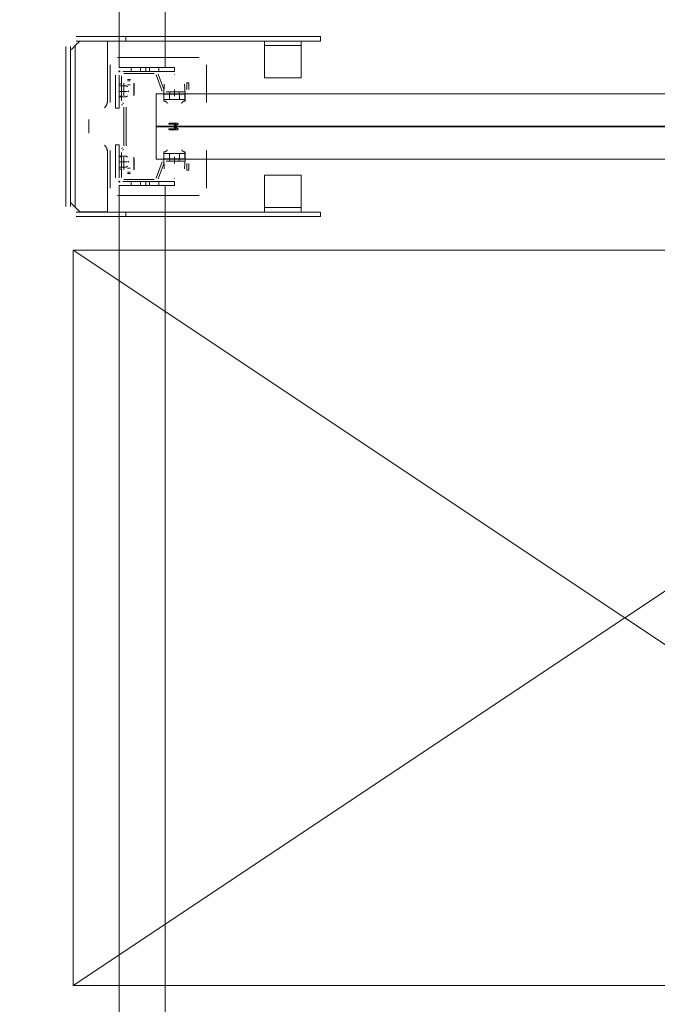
# Model space of a CAD drawing. Header units: millimetres. Extents: x -12989 to 357906, y -50379 to 30884.
# Tile 226 of 256: x 18000 to 18693, y 10456 to 11527. Entities that reach past the tile are written whole.
import ezdxf

# ---------------------------------------------------------------- set-up
doc = ezdxf.new("R2010")
doc.units = ezdxf.units.MM
doc.header["$MEASUREMENT"] = 0
doc.linetypes.add('MITTE2', pattern=[112.5, 75, -12.5, 12.5, -12.5])
doc.layers.add('Nowe_A_WYM_ZEWNETRZNE', color=7, linetype='Continuous')
for name, color, linetype, lineweight in [('Nowe_A_WYM_ZEWNETRZNE_Nr_pióra__1', 7, 'Continuous', 13), ('Nowe_A_WYM_ZEWNETRZNE_Nr_pióra__45', 7, 'Continuous', 15), ('Nowe_A_WYM_ZEWNETRZNE_Nr_pióra__85', 7, 'Continuous', 13), ('Nowe_REGAŁY_Nr_pióra__18', 9, 'Continuous', 13)]:
    doc.layers.add(name, color=color, linetype=linetype, lineweight=lineweight)
doc.styles.add('STYL_AUTOMATYCZNY_3', font='arial.ttf')
doc.dimstyles.new('STYL_AUTOMATYCZNY__1', dxfattribs={"dimtxt": 139.999998, "dimasz": 71.25, "dimexe": 0.18, "dimexo": 0.0625, "dimgap": 0, "dimtad": 1, "dimtih": 1, "dimtoh": 1, "dimdec": 0, "dimlfac": 0.1, "dimzin": 0, "dimdsep": 46, "dimtxsty": 'STYL_AUTOMATYCZNY_3', "dimblk": 'ARROWHEAD_6', "dimblk1": 'ARROWHEAD_6', "dimblk2": 'ARROWHEAD_6', "dimcen": 0.09, "dimse1": 1, "dimse2": 1, "dimclrd": 7, "dimclre": 7, "dimclrt": 7, "dimadec": 0, "dimazin": 0, "dimtfac": 1, "dimtdec": 4, "dimtmove": 0, "dimatfit": 3, "dimfxl": 0, "dimtolj": 1, "dimtzin": 0, "dimarcsym": 0})
doc.dimstyles.new('STYL_AUTOMATYCZNY__2', dxfattribs={"dimtxt": 139.999998, "dimasz": 71.25, "dimexe": 0.18, "dimexo": 0.0625, "dimgap": 0, "dimtad": 1, "dimdec": 0, "dimlfac": 0.1, "dimzin": 0, "dimdsep": 46, "dimtxsty": 'STYL_AUTOMATYCZNY_3', "dimblk": 'ARROWHEAD_6', "dimblk1": 'ARROWHEAD_6', "dimblk2": 'ARROWHEAD_6', "dimcen": 0.09, "dimse1": 1, "dimse2": 1, "dimclrd": 7, "dimclre": 7, "dimclrt": 7, "dimadec": 0, "dimazin": 0, "dimtfac": 1, "dimtdec": 4, "dimtmove": 0, "dimatfit": 3, "dimfxl": 0, "dimtolj": 1, "dimtzin": 0, "dimarcsym": 0})

# ---------------------------------------------------------------- blocks, each defined once
blk = doc.blocks.new('*D264')
at = {"layer": 'Nowe_A_WYM_ZEWNETRZNE_Nr_pióra__45', "color": 7, "linetype": 'Continuous', "lineweight": 15}
for p, q in [((5753.2, 15842.6), (5678.2, 15767.6)), ((36387.5, 15842.6), (36312.5, 15767.6))]:
    blk.add_line(p, q, dxfattribs=at)
at = {"layer": 'Nowe_A_WYM_ZEWNETRZNE_Nr_pióra__85', "color": 7, "linetype": 'Continuous', "lineweight": 13}
for p, q in [((5715.7, 15734.8), (5715.7, 15875.5)), ((36350, 15734.8), (36350, 15875.5)), ((5715.7, 15805.1), (36350, 15805.1))]:
    blk.add_line(p, q, dxfattribs=at)
at = {"layer": 'Nowe_A_WYM_ZEWNETRZNE_Nr_pióra__1', "color": 7, "lineweight": 13, "char_height": 140, "attachment_point": 7, "style": 'STYL_AUTOMATYCZNY_3'}
for s, insert in [('\\A1;{\\pql;\\fArial|b0|i0|c238|p0;\\W1.000000;3\xa0063}', (20685.9, 15833.1)), ('\\A1;{\\pql;\\fArial|b0|i0|c238|p0;\\W1.000000;15}', (36098.9, 15833.1))]:
    blk.add_mtext(s, dxfattribs=dict(at, insert=insert))
blk = doc.blocks.new('ARROWHEAD_6')
at = {"color": 0, "linetype": 'Continuous', "lineweight": 0}
for p, q in [((-0.5, -0.5), (0.5, 0.5)), ((0, 0), (-1, 0))]:
    blk.add_line(p, q, dxfattribs=at)
blk = doc.blocks.new('*D284')
at = {"layer": 'Nowe_A_WYM_ZEWNETRZNE_Nr_pióra__45', "color": 7, "linetype": 'Continuous', "lineweight": 15}
for p, q in [((5753.2, 13180.3), (5678.2, 13105.3)), ((36387.5, 13180.3), (36312.5, 13105.3))]:
    blk.add_line(p, q, dxfattribs=at)
at = {"layer": 'Nowe_A_WYM_ZEWNETRZNE_Nr_pióra__85', "color": 7, "linetype": 'Continuous', "lineweight": 13}
for p, q in [((5715.7, 13072.5), (5715.7, 13213.1)), ((36350, 13072.5), (36350, 13213.1)), ((5715.7, 13142.8), (36350, 13142.8))]:
    blk.add_line(p, q, dxfattribs=at)
at = {"layer": 'Nowe_A_WYM_ZEWNETRZNE_Nr_pióra__1', "color": 7, "lineweight": 13, "char_height": 140, "attachment_point": 7, "style": 'STYL_AUTOMATYCZNY_3'}
for s, insert in [('\\A1;{\\pql;\\fArial|b0|i0|c238|p0;\\W1.000000;3\xa0063}', (20685.9, 13170.8)), ('\\A1;{\\pql;\\fArial|b0|i0|c238|p0;\\W1.000000;15}', (36098.9, 13170.8))]:
    blk.add_mtext(s, dxfattribs=dict(at, insert=insert))
blk = doc.blocks.new('*D308')
at = {"layer": 'Nowe_A_WYM_ZEWNETRZNE_Nr_pióra__45', "color": 7, "linetype": 'Continuous', "lineweight": 15}
for p, q in [((37171.6, 187.5), (37246.6, 112.5)), ((37171.6, 37.5), (37246.6, -37.5))]:
    blk.add_line(p, q, dxfattribs=at)
at = {"layer": 'Nowe_A_WYM_ZEWNETRZNE_Nr_pióra__85', "color": 7, "linetype": 'Continuous', "lineweight": 13}
for p, q in [((37209.1, 150), (37209.1, 14850)), ((37279.4, 150), (37138.8, 150)), ((37209.1, 0), (37209.1, 150)), ((37279.4, 0), (37138.8, 0)), ((37209.1, -56.2), (37209.1, 0))]:
    blk.add_line(p, q, dxfattribs=at)
at = {"layer": 'Nowe_A_WYM_ZEWNETRZNE_Nr_pióra__1', "color": 7, "lineweight": 13, "insert": (37181.1, -251.1), "char_height": 140, "attachment_point": 7, "rotation": 90, "style": 'STYL_AUTOMATYCZNY_3'}
blk.add_mtext('\\A1;{\\pql;\\fArial|b0|i0|c238|p0;\\W1.000000;15}', dxfattribs=at)
blk = doc.blocks.new('*D310')
at = {"layer": 'Nowe_A_WYM_ZEWNETRZNE_Nr_pióra__45', "color": 7, "linetype": 'Continuous', "lineweight": 15}
for p, q in [((37171.6, 14887.5), (37246.6, 14812.5)), ((37171.6, 187.5), (37246.6, 112.5))]:
    blk.add_line(p, q, dxfattribs=at)
at = {"layer": 'Nowe_A_WYM_ZEWNETRZNE_Nr_pióra__85', "color": 7, "linetype": 'Continuous', "lineweight": 13}
for p, q in [((37209.1, 150), (37209.1, 14850)), ((37279.4, 150), (37138.8, 150)), ((37209.1, 0), (37209.1, 150))]:
    blk.add_line(p, q, dxfattribs=at)
at = {"layer": 'Nowe_A_WYM_ZEWNETRZNE_Nr_pióra__1', "color": 7, "lineweight": 13, "char_height": 140, "attachment_point": 7, "rotation": 90, "style": 'STYL_AUTOMATYCZNY_3'}
for s, insert in [('\\A1;{\\pql;\\fArial|b0|i0|c238|p0;\\W1.000000;15}', (37181.1, 14598.9)), ('\\A1;{\\pql;\\fArial|b0|i0|c238|p0;\\W1.000000;1\xa0470}', (37181.1, 7153))]:
    blk.add_mtext(s, dxfattribs=dict(at, insert=insert))
blk = doc.blocks.new('*D311')
at = {"layer": 'Nowe_A_WYM_ZEWNETRZNE_Nr_pióra__45', "color": 7, "linetype": 'Continuous', "lineweight": 15}
blk.add_line((37171.6, 14887.5), (37246.6, 14812.5), dxfattribs=at)
at = {"layer": 'Nowe_A_WYM_ZEWNETRZNE_Nr_pióra__85', "color": 7, "linetype": 'Continuous', "lineweight": 13}
blk.add_line((37209.1, 150), (37209.1, 14850), dxfattribs=at)
blk = doc.blocks.new('*D312')
at = {"layer": 'Nowe_A_WYM_ZEWNETRZNE_Nr_pióra__45', "color": 7, "linetype": 'Continuous', "lineweight": 15}
for p, q in [((37246.6, 14962.5), (37171.6, 15037.5)), ((37171.6, 14887.5), (37246.6, 14812.5))]:
    blk.add_line(p, q, dxfattribs=at)
at = {"layer": 'Nowe_A_WYM_ZEWNETRZNE_Nr_pióra__85', "color": 7, "linetype": 'Continuous', "lineweight": 13}
for p, q in [((37209.1, 15000), (37209.1, 15056.3)), ((37279.4, 15000), (37138.8, 15000)), ((37209.1, 14850), (37209.1, 15000)), ((37279.4, 14850), (37138.8, 14850)), ((37209.1, 150), (37209.1, 14850))]:
    blk.add_line(p, q, dxfattribs=at)
blk = doc.blocks.new('*D404')
at = {"layer": 'Nowe_A_WYM_ZEWNETRZNE_Nr_pióra__45', "color": 7, "linetype": 'Continuous', "lineweight": 15}
for p, q in [((1158.9, 14887.5), (1233.9, 14812.5)), ((1158.9, 7037.3), (1233.9, 6962.3))]:
    blk.add_line(p, q, dxfattribs=at)
at = {"layer": 'Nowe_A_WYM_ZEWNETRZNE_Nr_pióra__85', "color": 7, "linetype": 'Continuous', "lineweight": 13}
for p, q in [((1266.7, 14850), (1126.1, 14850)), ((1196.4, 6999.8), (1196.4, 14850)), ((1266.7, 6999.8), (1126.1, 6999.8))]:
    blk.add_line(p, q, dxfattribs=at)
at = {"layer": 'Nowe_A_WYM_ZEWNETRZNE_Nr_pióra__1', "color": 7, "lineweight": 13, "char_height": 140, "attachment_point": 7, "rotation": 90, "style": 'STYL_AUTOMATYCZNY_3'}
for s, insert in [('\\A1;{\\pql;\\fArial|b0|i0|c238|p0;\\W1.000000;15}', (1168.4, 14598.9)), ('\\A1;{\\pql;\\fArial|b0|i0|c238|p0;\\W1.000000;785}', (1168.4, 10658))]:
    blk.add_mtext(s, dxfattribs=dict(at, insert=insert))

msp = doc.modelspace()

# ---------------------------------------------------------------- linework, layer by layer
at = {"layer": 'Nowe_REGAŁY_Nr_pióra__18', "color": 9, "linetype": 'Continuous', "lineweight": 13}
for p, q in [((18108, 11475), (18108, 14167)), ((18158, 11475), (18158, 14167)), ((18065, 11504), (18060, 11499)), ((18061, 11509), (18327, 11509)), ((18061, 11504), (18327, 11504)), ((18095, 11504), (18095, 11438.5)), ((18115, 11509), (18115, 11504)), ((18265.8, 11502), (18265.8, 11504)), ((18305.8, 11504), (18305.8, 11502)), ((18327, 11504), (18327, 11509)), ((18050, 11324), (18050, 11498)), ((18055, 11324), (18055, 11498)), ((18057, 11496), (18055, 11494)), ((18057, 11496), (18060, 11499)), ((18060, 11499), (18060, 11323.2)), ((18265.8, 11502), (18265.8, 11499)), ((18305.8, 11499), (18265.8, 11499)), ((18265.8, 11493), (18265.8, 11499)), ((18265.8, 11467), (18265.8, 11493)), ((18305.8, 11499), (18305.8, 11502)), ((18305.8, 11499), (18305.8, 11493)), ((18305.8, 11493), (18305.8, 11467)), ((18195, 11486), (18106, 11486)), ((18195, 11486), (18106, 11486)), ((18098, 11478), (18098, 11437.1)), ((18098, 11478), (18098, 11437.1)), ((18107.1, 11471), (18108.9, 11471)), ((18107.1, 11471), (18108.9, 11471)), ((18108, 11475), (18168, 11475)), ((18108, 11470.1), (18108, 11471.9)), ((18108, 11470.1), (18108, 11471.9)), ((18168, 11471), (18112, 11471)), ((18145.9, 11471), (18112.8, 11471)), ((18145.9, 11471), (18112.8, 11471)), ((18121, 11471), (18121, 11475)), ((18131, 11471), (18131, 11475)), ((18137, 11471), (18137, 11475)), ((18141, 11471), (18141, 11475)), ((18151, 11471), (18151, 11475)), ((18168, 11471), (18168, 11475)), ((18203, 11437.1), (18203, 11478)), ((18203, 11437.1), (18203, 11478)), ((18104, 11431), (18104, 11467)), ((18108, 11467), (18108, 11431)), ((18108, 11466.2), (18108, 11439)), ((18108, 11466.2), (18108, 11439)), ((18110.3, 11439), (18110.3, 11466.2)), ((18110.3, 11439), (18110.3, 11466.2)), ((18112.8, 11468.7), (18145.9, 11468.7)), ((18112.8, 11468.7), (18145.9, 11468.7)), ((18120.1, 11462.1), (18116.9, 11462.1)), ((18120.1, 11462.1), (18116.9, 11462.1)), ((18120, 11460.7), (18117, 11460.7)), ((18120, 11460.7), (18117, 11460.7)), ((18148.2, 11467.1), (18154.6, 11449.6)), ((18148.2, 11467.1), (18154.6, 11449.6)), ((18156.7, 11450.4), (18150.3, 11467.9)), ((18156.7, 11450.4), (18150.3, 11467.9)), ((18168.2, 11467.5), (18167.8, 11467.5)), ((18168.2, 11467.5), (18167.8, 11467.5)), ((18265.8, 11467), (18265.8, 11464)), ((18305.8, 11464), (18265.8, 11464)), ((18305.8, 11464), (18305.8, 11467)), ((18110.3, 11457.5), (18108, 11457.5)), ((18110.3, 11457.5), (18108, 11457.5)), ((18108, 11455.3), (18115.5, 11455.3)), ((18108, 11449.2), (18116.8, 11449.2)), ((18112.9, 11458.1), (18112.9, 11445.9)), ((18112.9, 11458.1), (18112.9, 11445.9)), ((18113, 11453.7), (18113, 11457.9)), ((18113, 11453.7), (18113, 11457.9)), ((18113, 11453.7), (18113, 11447.1)), ((18113, 11453.7), (18113, 11447.1)), ((18116.9, 11454.3), (18115.5, 11455.3)), ((18120, 11456.5), (18117, 11456.5)), ((18120, 11456.5), (18117, 11456.5)), ((18117.9, 11449.9), (18117.9, 11448.6)), ((18124, 11457.9), (18124, 11453.7)), ((18124, 11457.9), (18124, 11453.7)), ((18124, 11447.1), (18124, 11453.7)), ((18124, 11447.1), (18124, 11453.7)), ((18124.1, 11445.9), (18124.1, 11458.1)), ((18124.1, 11445.9), (18124.1, 11458.1)), ((18156.9, 11457), (18156.5, 11446.2)), ((18156.9, 11457), (18156.5, 11446.2)), ((18179.5, 11446.2), (18179.1, 11457)), ((18179.5, 11446.2), (18179.1, 11457)), ((18181.5, 11458.5), (18181.5, 11451.2)), ((18183.8, 11458.5), (18181.5, 11458.5)), ((18181.5, 11458.5), (18181.5, 11451.2)), ((18183.8, 11458.5), (18181.5, 11458.5)), ((18183.8, 11451.2), (18183.8, 11458.5)), ((18183.8, 11451.2), (18183.8, 11458.5)), ((18108, 11444), (18110.3, 11444)), ((18108, 11444), (18110.3, 11444)), ((18108, 11443.5), (18110.3, 11443.5)), ((18108, 11443.5), (18110.3, 11443.5)), ((18108, 11443.2), (18115.5, 11443.2)), ((18112.9, 11445.9), (18113, 11445.9)), ((18112.9, 11445.9), (18113, 11445.9)), ((18113, 11444.3), (18113, 11447.1)), ((18113, 11444.3), (18113, 11447.1)), ((18113, 11445.9), (18113, 11444.2)), ((18113, 11445.9), (18113, 11444.2)), ((18113, 11444.2), (18113, 11444.3)), ((18113, 11444.2), (18113, 11444.3)), ((18113, 11444.2), (18113, 11444.2)), ((18113, 11444.2), (18113, 11444.2)), ((18115.5, 11443.2), (18116.9, 11444.2)), ((18124, 11444.3), (18124, 11447.1)), ((18124, 11444.3), (18124, 11447.1)), ((18124, 11444.2), (18124, 11445.9)), ((18124, 11445.9), (18124.1, 11445.9)), ((18124, 11444.2), (18124, 11445.9)), ((18124, 11445.9), (18124.1, 11445.9)), ((18124, 11444.3), (18124, 11444.2)), ((18124, 11444.3), (18124, 11444.2)), ((18124, 11444.2), (18124, 11444.2)), ((18124, 11444.2), (18124, 11444.2)), ((18156.5, 11446.2), (18156.5, 11446.2)), ((18156.5, 11446.2), (18156.5, 11439.7)), ((18156.5, 11446.2), (18156.5, 11446.2)), ((18156.5, 11446.2), (18156.5, 11439.7)), ((18156.5, 11438.6), (18156.5, 11442)), ((18156.5, 11438.6), (18156.5, 11442)), ((18156.6, 11446.2), (18156.6, 11440.5)), ((18156.6, 11446.2), (18157, 11446.2)), ((18156.6, 11446.2), (18156.6, 11440.5)), ((18156.6, 11446.2), (18157, 11446.2)), ((18156.6, 11440.2), (18157, 11440.2)), ((18156.6, 11440.2), (18157, 11440.2)), ((18167.9, 11446.2), (18157, 11446.2)), ((18167.9, 11446.2), (18157, 11446.2)), ((18157, 11440.2), (18167.9, 11440.2)), ((18157, 11440.2), (18167.9, 11440.2)), ((18179, 11448.7), (18159, 11448.7)), ((18179, 11448.7), (18159, 11448.7)), ((18159, 11446.5), (18179, 11446.5)), ((18159, 11446.5), (18179, 11446.5)), ((18162.5, 11446.2), (18162.5, 11440.2)), ((18162.5, 11446.2), (18162.5, 11440.2)), ((18162.9, 11446.5), (18162.9, 11448.7)), ((18162.9, 11446.5), (18162.9, 11448.7)), ((18167.9, 11446.2), (18168.1, 11446.2)), ((18167.9, 11446.2), (18168.1, 11446.2)), ((18167.9, 11440.2), (18168.1, 11440.2)), ((18167.9, 11440.2), (18168.1, 11440.2)), ((18179, 11446.2), (18168.1, 11446.2)), ((18179, 11446.2), (18168.1, 11446.2)), ((18168.1, 11440.2), (18179, 11440.2)), ((18168.1, 11440.2), (18179, 11440.2)), ((18173.2, 11446.5), (18173.2, 11448.7)), ((18173.2, 11446.5), (18173.2, 11448.7)), ((18173.5, 11446.2), (18173.5, 11440.2)), ((18173.5, 11446.2), (18173.5, 11440.2)), ((18179, 11446.2), (18179.4, 11446.2)), ((18179, 11446.2), (18179.4, 11446.2)), ((18179, 11440.2), (18179.4, 11440.2)), ((18179, 11440.2), (18179.4, 11440.2)), ((18179.4, 11440.5), (18179.4, 11446.2)), ((18179.4, 11440.5), (18179.4, 11446.2)), ((18179.5, 11439.7), (18179.5, 11446.2)), ((18179.5, 11446.2), (18179.5, 11446.2)), ((18179.5, 11439.7), (18179.5, 11446.2)), ((18179.5, 11446.2), (18179.5, 11446.2)), ((18179.5, 11442), (18179.5, 11438.6)), ((18179.5, 11442), (18179.5, 11438.6)), ((18104, 11431), (18108, 11431)), ((18110.4, 11434.9), (18111.8, 11434.1)), ((18110.4, 11434.9), (18111.8, 11434.1)), ((18112.9, 11436.1), (18111.5, 11436.9)), ((18112.9, 11436.1), (18111.5, 11436.9)), ((18113, 11432), (18113, 11390)), ((18113, 11432), (18113, 11390)), ((18115.3, 11390), (18115.3, 11432)), ((18115.3, 11390), (18115.3, 11432)), ((18075, 11418.6), (18075, 11403.6)), ((18171.5, 11414.5), (18162.5, 11414.5)), ((18171.5, 11414.5), (18162.5, 11414.5)), ((18162.5, 11413.5), (18169.9, 11413.5)), ((18162.5, 11413.5), (18169.9, 11413.5)), ((18169.9, 11408.5), (18162.5, 11408.5)), ((18169.9, 11408.5), (18162.5, 11408.5)), ((18162.5, 11407.5), (18171.5, 11407.5)), ((18162.5, 11407.5), (18171.5, 11407.5)), ((18169.9, 11413.5), (18166.8, 11411.5)), ((18169.9, 11413.5), (18166.8, 11411.5)), ((18166.8, 11410.5), (18169.9, 11408.5)), ((18166.8, 11410.5), (18169.9, 11408.5)), ((18167.9, 11411), (18171.8, 11413.6)), ((18167.9, 11411), (18171.8, 11413.6)), ((18171.7, 11408.4), (18167.9, 11411)), ((18171.7, 11408.4), (18167.9, 11411)), ((18104, 11391), (18108, 11391)), ((18104, 11391), (18104, 11355)), ((18108, 11355), (18108, 11391)), ((18111.8, 11387.9), (18110.4, 11387.1)), ((18111.8, 11387.9), (18110.4, 11387.1)), ((18111.5, 11385.1), (18112.9, 11385.9)), ((18111.5, 11385.1), (18112.9, 11385.9)), ((18095, 11383.6), (18095, 11318.2)), ((18098, 11384.8), (18098, 11344)), ((18098, 11384.8), (18098, 11344)), ((18108, 11382.9), (18108, 11355.7)), ((18108, 11382.9), (18108, 11355.7)), ((18108, 11378.8), (18115.5, 11378.8)), ((18110.3, 11378.5), (18108, 11378.5)), ((18110.3, 11378.5), (18108, 11378.5)), ((18110.3, 11378), (18108, 11378)), ((18110.3, 11378), (18108, 11378)), ((18110.3, 11355.7), (18110.3, 11382.9)), ((18110.3, 11355.7), (18110.3, 11382.9)), ((18113, 11376.1), (18112.9, 11376.1)), ((18112.9, 11376.1), (18112.9, 11363.9)), ((18113, 11376.1), (18112.9, 11376.1)), ((18112.9, 11376.1), (18112.9, 11363.9)), ((18113, 11377.7), (18113, 11376.1)), ((18113, 11377.7), (18113, 11377.7)), ((18113, 11377.7), (18113, 11374.9)), ((18113, 11377.7), (18113, 11377.7)), ((18113, 11377.7), (18113, 11376.1)), ((18113, 11377.7), (18113, 11377.7)), ((18113, 11377.7), (18113, 11374.9)), ((18113, 11377.7), (18113, 11377.7)), ((18113, 11368.3), (18113, 11374.9)), ((18113, 11368.3), (18113, 11374.9)), ((18115.5, 11378.8), (18116.9, 11377.8)), ((18124, 11376.1), (18124, 11377.7)), ((18124, 11377.7), (18124, 11377.7)), ((18124, 11377.7), (18124, 11374.9)), ((18124, 11377.7), (18124, 11377.7)), ((18124, 11376.1), (18124, 11377.7)), ((18124, 11377.7), (18124, 11377.7)), ((18124, 11377.7), (18124, 11374.9)), ((18124, 11377.7), (18124, 11377.7)), ((18124.1, 11376.1), (18124, 11376.1)), ((18124.1, 11376.1), (18124, 11376.1)), ((18124, 11374.9), (18124, 11368.3)), ((18124, 11374.9), (18124, 11368.3)), ((18124.1, 11363.9), (18124.1, 11376.1)), ((18124.1, 11363.9), (18124.1, 11376.1)), ((18156.5, 11380), (18156.5, 11383.4)), ((18156.5, 11380), (18156.5, 11383.4)), ((18156.5, 11382.2), (18156.5, 11375.7)), ((18156.5, 11382.2), (18156.5, 11375.7)), ((18156.5, 11375.7), (18156.5, 11375.7)), ((18156.5, 11375.7), (18156.9, 11365)), ((18156.5, 11375.7), (18156.5, 11375.7)), ((18156.5, 11375.7), (18156.9, 11365)), ((18156.6, 11381.7), (18157, 11381.7)), ((18156.6, 11381.7), (18157, 11381.7)), ((18156.6, 11381.5), (18156.6, 11375.7)), ((18156.6, 11381.5), (18156.6, 11375.7)), ((18156.6, 11375.7), (18157, 11375.7)), ((18156.6, 11375.7), (18157, 11375.7)), ((18167.9, 11381.7), (18157, 11381.7)), ((18167.9, 11381.7), (18157, 11381.7)), ((18157, 11375.7), (18167.9, 11375.7)), ((18157, 11375.7), (18167.9, 11375.7)), ((18179, 11375.5), (18159, 11375.5)), ((18179, 11375.5), (18159, 11375.5)), ((18162.5, 11375.7), (18162.5, 11381.7)), ((18162.5, 11375.7), (18162.5, 11381.7)), ((18162.9, 11373.2), (18162.9, 11375.5)), ((18162.9, 11373.2), (18162.9, 11375.5)), ((18167.9, 11381.7), (18168.1, 11381.7)), ((18167.9, 11381.7), (18168.1, 11381.7)), ((18167.9, 11375.7), (18168.1, 11375.7)), ((18167.9, 11375.7), (18168.1, 11375.7)), ((18179, 11381.7), (18168.1, 11381.7)), ((18179, 11381.7), (18168.1, 11381.7)), ((18168.1, 11375.7), (18179, 11375.7)), ((18168.1, 11375.7), (18179, 11375.7)), ((18173.2, 11373.2), (18173.2, 11375.5)), ((18173.2, 11373.2), (18173.2, 11375.5)), ((18173.5, 11375.7), (18173.5, 11381.7)), ((18173.5, 11375.7), (18173.5, 11381.7)), ((18179, 11381.7), (18179.4, 11381.7)), ((18179, 11381.7), (18179.4, 11381.7)), ((18179, 11375.7), (18179.4, 11375.7)), ((18179, 11375.7), (18179.4, 11375.7)), ((18179.1, 11365), (18179.5, 11375.7)), ((18179.1, 11365), (18179.5, 11375.7)), ((18179.4, 11381.7), (18179.4, 11375.7)), ((18179.4, 11381.7), (18179.4, 11375.7)), ((18179.5, 11375.7), (18179.5, 11382.2)), ((18179.5, 11375.7), (18179.5, 11382.2)), ((18179.5, 11375.7), (18179.5, 11375.7)), ((18179.5, 11375.7), (18179.5, 11375.7)), ((18203, 11344), (18203, 11384.8)), ((18203, 11344), (18203, 11384.8)), ((18108, 11372.7), (18116.8, 11372.7)), ((18108, 11366.7), (18115.5, 11366.7)), ((18108, 11364.5), (18110.3, 11364.5)), ((18108, 11364.5), (18110.3, 11364.5)), ((18113, 11364.1), (18113, 11368.3)), ((18113, 11364.1), (18113, 11368.3)), ((18116.9, 11367.7), (18115.5, 11366.7)), ((18120, 11365.5), (18117, 11365.5)), ((18120, 11365.5), (18117, 11365.5)), ((18117.9, 11372.1), (18117.9, 11373.4)), ((18124, 11368.3), (18124, 11364.1)), ((18124, 11368.3), (18124, 11364.1)), ((18154.6, 11372.4), (18148.2, 11354.9)), ((18154.6, 11372.4), (18148.2, 11354.9)), ((18150.3, 11354.1), (18156.7, 11371.6)), ((18150.3, 11354.1), (18156.7, 11371.6)), ((18159, 11373.2), (18179, 11373.2)), ((18159, 11373.2), (18179, 11373.2)), ((18181.5, 11370.7), (18181.5, 11363.5)), ((18181.5, 11370.7), (18181.5, 11363.5)), ((18183.8, 11363.5), (18183.8, 11370.7)), ((18183.8, 11363.5), (18183.8, 11370.7)), ((18145.9, 11353.2), (18112.8, 11353.2)), ((18145.9, 11353.2), (18112.8, 11353.2)), ((18116.9, 11359.9), (18120.1, 11359.9)), ((18116.9, 11359.9), (18120.1, 11359.9)), ((18120, 11361.2), (18117, 11361.2)), ((18120, 11361.2), (18117, 11361.2)), ((18167.8, 11354.4), (18168.2, 11354.4)), ((18167.8, 11354.4), (18168.2, 11354.4)), ((18181.5, 11363.5), (18183.8, 11363.5)), ((18181.5, 11363.5), (18183.8, 11363.5)), ((18265.8, 11358), (18265.8, 11355)), ((18265.8, 11358), (18305.8, 11358)), ((18265.8, 11329), (18265.8, 11355)), ((18305.8, 11355), (18305.8, 11358)), ((18305.8, 11355), (18305.8, 11329)), ((18107.1, 11351), (18108.9, 11351)), ((18107.1, 11351), (18108.9, 11351)), ((18108, 11350.1), (18108, 11351.9)), ((18108, 11350.1), (18108, 11351.9)), ((18108, 11347), (18168, 11347)), ((18108, 8655), (18108, 11347)), ((18168, 11351), (18112, 11351)), ((18112.8, 11351), (18145.9, 11351)), ((18112.8, 11351), (18145.9, 11351)), ((18121, 11351), (18121, 11347)), ((18131, 11351), (18131, 11347)), ((18137, 11351), (18137, 11347)), ((18141, 11351), (18141, 11347)), ((18151, 11351), (18151, 11347)), ((18158, 8655), (18158, 11347)), ((18168, 11351), (18168, 11347)), ((18106, 11336), (18195, 11336)), ((18106, 11336), (18195, 11336)), ((18055, 11328.2), (18057, 11326.2)), ((18060, 11323.2), (18057, 11326.2)), ((18060, 11323.2), (18065, 11318.2)), ((18265.8, 11323), (18265.8, 11329)), ((18265.8, 11323), (18265.8, 11320)), ((18265.8, 11323), (18305.8, 11323)), ((18305.8, 11329), (18305.8, 11323)), ((18305.8, 11320), (18305.8, 11323)), ((18327, 11318), (18061, 11318)), ((18061, 11313), (18327, 11313)), ((18066, 11318.2), (18065, 11318.2)), ((18092, 11318.2), (18066, 11318.2)), ((18092, 11318.2), (18095, 11318.2)), ((18115, 11318), (18115, 11313)), ((18265.8, 11318), (18265.8, 11320)), ((18305.8, 11320), (18305.8, 11318)), ((18327, 11318), (18327, 11313)), ((18108, 11051), (18108, 10957.2))]:
    msp.add_line(p, q, dxfattribs=at)
at = {"layer": 'Nowe_REGAŁY_Nr_pióra__18', "color": 9, "linetype": 'MITTE2', "lineweight": 13}
for p, q in [((18168, 11444), (18168, 11451.2)), ((18168, 11444), (18168, 11451.2)), ((18168, 11370.7), (18168, 11378)), ((18168, 11370.7), (18168, 11378))]:
    msp.add_line(p, q, dxfattribs=at)
at = {"layer": 'Nowe_REGAŁY_Nr_pióra__18', "color": 9, "linetype": 'Continuous', "lineweight": 13, "flags": 128}
for points in [[(18095, 11438.6), (18095, 11438.3), (18095, 11438), (18095, 11437.7), (18094.9, 11437.3), (18094.9, 11437), (18094.8, 11436.7), (18094.8, 11436.4), (18094.7, 11436.1), (18094.6, 11435.8), (18094.5, 11435.4), (18094.4, 11435.1), (18094.3, 11434.8), (18094.1, 11434.5), (18094, 11434.2), (18093.8, 11433.9), (18093.7, 11433.6), (18093.5, 11433.3), (18093.3, 11433), (18093.1, 11432.8), (18092.9, 11432.5), (18092.7, 11432.2), (18092.5, 11432), (18092.2, 11431.7), (18092, 11431.4)], [(18156.6, 11446.2), (18156.6, 11446.2), (18156.6, 11446.2), (18156.6, 11446.1), (18156.6, 11446.1), (18156.6, 11446), (18156.6, 11445.9), (18156.6, 11445.7), (18156.6, 11445.6), (18156.6, 11445.5), (18156.6, 11445.3), (18156.6, 11445.1), (18156.6, 11444.9), (18156.6, 11444.7), (18156.6, 11444.5), (18156.6, 11444.3), (18156.6, 11444), (18156.5, 11443.8), (18156.5, 11443.5), (18156.5, 11443.2), (18156.5, 11443), (18156.5, 11442.7), (18156.5, 11442.3), (18156.5, 11442)], [(18156.6, 11446.2), (18156.6, 11446.2), (18156.6, 11446.2), (18156.6, 11446.1), (18156.6, 11446.1), (18156.6, 11446), (18156.6, 11445.9), (18156.6, 11445.7), (18156.6, 11445.6), (18156.6, 11445.5), (18156.6, 11445.3), (18156.6, 11445.1), (18156.6, 11444.9), (18156.6, 11444.7), (18156.6, 11444.5), (18156.6, 11444.3), (18156.6, 11444), (18156.5, 11443.8), (18156.5, 11443.5), (18156.5, 11443.2), (18156.5, 11443), (18156.5, 11442.7), (18156.5, 11442.3), (18156.5, 11442)], [(18156.5, 11438.6), (18156.5, 11438.7), (18156.5, 11438.8), (18156.5, 11438.9), (18156.5, 11439), (18156.5, 11439.2), (18156.5, 11439.3), (18156.6, 11439.4), (18156.6, 11439.5), (18156.6, 11439.6), (18156.6, 11439.6), (18156.6, 11439.7), (18156.6, 11439.8), (18156.6, 11439.9), (18156.6, 11439.9), (18156.6, 11440), (18156.6, 11440), (18156.6, 11440.1), (18156.6, 11440.1), (18156.6, 11440.2), (18156.6, 11440.2), (18156.6, 11440.2), (18156.6, 11440.2), (18156.6, 11440.2)], [(18156.5, 11438.6), (18156.5, 11438.7), (18156.5, 11438.8), (18156.5, 11438.9), (18156.5, 11439), (18156.5, 11439.2), (18156.5, 11439.3), (18156.6, 11439.4), (18156.6, 11439.5), (18156.6, 11439.6), (18156.6, 11439.6), (18156.6, 11439.7), (18156.6, 11439.8), (18156.6, 11439.9), (18156.6, 11439.9), (18156.6, 11440), (18156.6, 11440), (18156.6, 11440.1), (18156.6, 11440.1), (18156.6, 11440.2), (18156.6, 11440.2), (18156.6, 11440.2), (18156.6, 11440.2), (18156.6, 11440.2)], [(18160, 11436.2), (18160, 11436.4), (18160, 11436.6), (18159.9, 11436.7), (18159.9, 11436.9), (18159.8, 11437), (18159.7, 11437.2), (18159.6, 11437.3), (18159.5, 11437.5), (18159.4, 11437.6), (18159.3, 11437.7), (18159.1, 11437.8), (18159, 11437.9), (18158.8, 11438), (18158.6, 11438.1), (18158.5, 11438.2), (18158.3, 11438.3), (18158.1, 11438.3), (18157.9, 11438.4), (18157.6, 11438.4), (18157.4, 11438.5), (18157.2, 11438.5), (18157, 11438.5), (18156.8, 11438.6), (18156.5, 11438.6)], [(18160, 11436.2), (18160, 11436.4), (18160, 11436.6), (18159.9, 11436.7), (18159.9, 11436.9), (18159.8, 11437), (18159.7, 11437.2), (18159.6, 11437.3), (18159.5, 11437.5), (18159.4, 11437.6), (18159.3, 11437.7), (18159.1, 11437.8), (18159, 11437.9), (18158.8, 11438), (18158.6, 11438.1), (18158.5, 11438.2), (18158.3, 11438.3), (18158.1, 11438.3), (18157.9, 11438.4), (18157.6, 11438.4), (18157.4, 11438.5), (18157.2, 11438.5), (18157, 11438.5), (18156.8, 11438.6), (18156.5, 11438.6)], [(18179.5, 11438.6), (18179.2, 11438.5), (18179, 11438.5), (18178.8, 11438.5), (18178.6, 11438.5), (18178.4, 11438.4), (18178.1, 11438.4), (18177.9, 11438.3), (18177.7, 11438.3), (18177.6, 11438.2), (18177.4, 11438.1), (18177.2, 11438), (18177, 11437.9), (18176.9, 11437.8), (18176.7, 11437.7), (18176.6, 11437.6), (18176.5, 11437.5), (18176.4, 11437.3), (18176.3, 11437.2), (18176.2, 11437), (18176.1, 11436.9), (18176.1, 11436.7), (18176, 11436.6), (18176, 11436.4), (18176, 11436.2)], [(18179.5, 11438.6), (18179.2, 11438.5), (18179, 11438.5), (18178.8, 11438.5), (18178.6, 11438.5), (18178.4, 11438.4), (18178.1, 11438.4), (18177.9, 11438.3), (18177.7, 11438.3), (18177.6, 11438.2), (18177.4, 11438.1), (18177.2, 11438), (18177, 11437.9), (18176.9, 11437.8), (18176.7, 11437.7), (18176.6, 11437.6), (18176.5, 11437.5), (18176.4, 11437.3), (18176.3, 11437.2), (18176.2, 11437), (18176.1, 11436.9), (18176.1, 11436.7), (18176, 11436.6), (18176, 11436.4), (18176, 11436.2)], [(18179.4, 11446.2), (18179.4, 11446.2), (18179.4, 11446.2), (18179.4, 11446.1), (18179.4, 11446.1), (18179.4, 11446), (18179.4, 11445.9), (18179.4, 11445.7), (18179.4, 11445.6), (18179.4, 11445.5), (18179.4, 11445.3), (18179.4, 11445.1), (18179.4, 11444.9), (18179.4, 11444.7), (18179.4, 11444.5), (18179.4, 11444.3), (18179.4, 11444), (18179.5, 11443.8), (18179.5, 11443.5), (18179.5, 11443.2), (18179.5, 11442.9), (18179.5, 11442.6), (18179.5, 11442.3), (18179.5, 11442)], [(18179.4, 11446.2), (18179.4, 11446.2), (18179.4, 11446.2), (18179.4, 11446.1), (18179.4, 11446.1), (18179.4, 11446), (18179.4, 11445.9), (18179.4, 11445.7), (18179.4, 11445.6), (18179.4, 11445.5), (18179.4, 11445.3), (18179.4, 11445.1), (18179.4, 11444.9), (18179.4, 11444.7), (18179.4, 11444.5), (18179.4, 11444.3), (18179.4, 11444), (18179.5, 11443.8), (18179.5, 11443.5), (18179.5, 11443.2), (18179.5, 11442.9), (18179.5, 11442.6), (18179.5, 11442.3), (18179.5, 11442)], [(18179.5, 11438.6), (18179.5, 11438.7), (18179.5, 11438.8), (18179.5, 11438.9), (18179.5, 11439), (18179.5, 11439.2), (18179.5, 11439.3), (18179.4, 11439.4), (18179.4, 11439.5), (18179.4, 11439.6), (18179.4, 11439.6), (18179.4, 11439.7), (18179.4, 11439.8), (18179.4, 11439.9), (18179.4, 11439.9), (18179.4, 11440), (18179.4, 11440), (18179.4, 11440.1), (18179.4, 11440.1), (18179.4, 11440.2), (18179.4, 11440.2), (18179.4, 11440.2), (18179.4, 11440.2), (18179.4, 11440.2)], [(18179.5, 11438.6), (18179.5, 11438.7), (18179.5, 11438.8), (18179.5, 11438.9), (18179.5, 11439), (18179.5, 11439.2), (18179.5, 11439.3), (18179.4, 11439.4), (18179.4, 11439.5), (18179.4, 11439.6), (18179.4, 11439.6), (18179.4, 11439.7), (18179.4, 11439.8), (18179.4, 11439.9), (18179.4, 11439.9), (18179.4, 11440), (18179.4, 11440), (18179.4, 11440.1), (18179.4, 11440.1), (18179.4, 11440.2), (18179.4, 11440.2), (18179.4, 11440.2), (18179.4, 11440.2), (18179.4, 11440.2)], [(18162.5, 11414.5), (18162.5, 11414.5), (18162.4, 11414.5), (18162.4, 11414.5), (18162.3, 11414.5), (18162.3, 11414.5), (18162.3, 11414.5), (18162.3, 11414.4), (18162.2, 11414.4), (18162.2, 11414.4), (18162.2, 11414.4), (18162.1, 11414.4), (18162.1, 11414.4), (18162.1, 11414.3), (18162.1, 11414.3), (18162.1, 11414.3), (18162.1, 11414.3), (18162, 11414.2), (18162, 11414.2), (18162, 11414.2), (18162, 11414.1), (18162, 11414.1), (18162, 11414.1), (18162, 11414), (18162, 11414)], [(18162.5, 11414.5), (18162.5, 11414.5), (18162.4, 11414.5), (18162.4, 11414.5), (18162.3, 11414.5), (18162.3, 11414.5), (18162.3, 11414.5), (18162.3, 11414.4), (18162.2, 11414.4), (18162.2, 11414.4), (18162.2, 11414.4), (18162.1, 11414.4), (18162.1, 11414.4), (18162.1, 11414.3), (18162.1, 11414.3), (18162.1, 11414.3), (18162.1, 11414.3), (18162, 11414.2), (18162, 11414.2), (18162, 11414.2), (18162, 11414.1), (18162, 11414.1), (18162, 11414.1), (18162, 11414), (18162, 11414)], [(18162, 11414), (18162, 11413.9), (18162, 11413.9), (18162, 11413.9), (18162, 11413.8), (18162, 11413.8), (18162, 11413.8), (18162, 11413.7), (18162.1, 11413.7), (18162.1, 11413.7), (18162.1, 11413.7), (18162.1, 11413.6), (18162.1, 11413.6), (18162.1, 11413.6), (18162.2, 11413.6), (18162.2, 11413.6), (18162.2, 11413.5), (18162.3, 11413.5), (18162.3, 11413.5), (18162.3, 11413.5), (18162.3, 11413.5), (18162.4, 11413.5), (18162.4, 11413.5), (18162.5, 11413.5), (18162.5, 11413.5)], [(18162, 11414), (18162, 11413.9), (18162, 11413.9), (18162, 11413.9), (18162, 11413.8), (18162, 11413.8), (18162, 11413.8), (18162, 11413.7), (18162.1, 11413.7), (18162.1, 11413.7), (18162.1, 11413.7), (18162.1, 11413.6), (18162.1, 11413.6), (18162.1, 11413.6), (18162.2, 11413.6), (18162.2, 11413.6), (18162.2, 11413.5), (18162.3, 11413.5), (18162.3, 11413.5), (18162.3, 11413.5), (18162.3, 11413.5), (18162.4, 11413.5), (18162.4, 11413.5), (18162.5, 11413.5), (18162.5, 11413.5)], [(18162.5, 11408.5), (18162.5, 11408.5), (18162.4, 11408.5), (18162.4, 11408.5), (18162.3, 11408.5), (18162.3, 11408.5), (18162.3, 11408.5), (18162.3, 11408.5), (18162.2, 11408.4), (18162.2, 11408.4), (18162.2, 11408.4), (18162.1, 11408.4), (18162.1, 11408.4), (18162.1, 11408.3), (18162.1, 11408.3), (18162.1, 11408.3), (18162.1, 11408.3), (18162, 11408.2), (18162, 11408.2), (18162, 11408.2), (18162, 11408.1), (18162, 11408.1), (18162, 11408.1), (18162, 11408), (18162, 11408)], [(18162.5, 11408.5), (18162.5, 11408.5), (18162.4, 11408.5), (18162.4, 11408.5), (18162.3, 11408.5), (18162.3, 11408.5), (18162.3, 11408.5), (18162.3, 11408.5), (18162.2, 11408.4), (18162.2, 11408.4), (18162.2, 11408.4), (18162.1, 11408.4), (18162.1, 11408.4), (18162.1, 11408.3), (18162.1, 11408.3), (18162.1, 11408.3), (18162.1, 11408.3), (18162, 11408.2), (18162, 11408.2), (18162, 11408.2), (18162, 11408.1), (18162, 11408.1), (18162, 11408.1), (18162, 11408), (18162, 11408)], [(18162, 11408), (18162, 11408), (18162, 11407.9), (18162, 11407.9), (18162, 11407.8), (18162, 11407.8), (18162, 11407.8), (18162, 11407.7), (18162.1, 11407.7), (18162.1, 11407.7), (18162.1, 11407.7), (18162.1, 11407.6), (18162.1, 11407.6), (18162.1, 11407.6), (18162.2, 11407.6), (18162.2, 11407.6), (18162.2, 11407.5), (18162.3, 11407.5), (18162.3, 11407.5), (18162.3, 11407.5), (18162.3, 11407.5), (18162.4, 11407.5), (18162.4, 11407.5), (18162.5, 11407.5), (18162.5, 11407.5)], [(18162, 11408), (18162, 11408), (18162, 11407.9), (18162, 11407.9), (18162, 11407.8), (18162, 11407.8), (18162, 11407.8), (18162, 11407.7), (18162.1, 11407.7), (18162.1, 11407.7), (18162.1, 11407.7), (18162.1, 11407.6), (18162.1, 11407.6), (18162.1, 11407.6), (18162.2, 11407.6), (18162.2, 11407.6), (18162.2, 11407.5), (18162.3, 11407.5), (18162.3, 11407.5), (18162.3, 11407.5), (18162.3, 11407.5), (18162.4, 11407.5), (18162.4, 11407.5), (18162.5, 11407.5), (18162.5, 11407.5)], [(18166.8, 11411.5), (18166.8, 11411.4), (18166.8, 11411.4), (18166.7, 11411.4), (18166.7, 11411.4), (18166.7, 11411.4), (18166.7, 11411.3), (18166.7, 11411.3), (18166.6, 11411.3), (18166.6, 11411.3), (18166.6, 11411.3), (18166.6, 11411.3), (18166.6, 11411.2), (18166.6, 11411.2), (18166.6, 11411.2), (18166.5, 11411.2), (18166.5, 11411.2), (18166.5, 11411.1), (18166.5, 11411.1), (18166.5, 11411.1), (18166.5, 11411.1), (18166.5, 11411.1), (18166.5, 11411), (18166.5, 11411), (18166.5, 11411)], [(18166.8, 11411.5), (18166.8, 11411.4), (18166.8, 11411.4), (18166.7, 11411.4), (18166.7, 11411.4), (18166.7, 11411.4), (18166.7, 11411.3), (18166.7, 11411.3), (18166.6, 11411.3), (18166.6, 11411.3), (18166.6, 11411.3), (18166.6, 11411.3), (18166.6, 11411.2), (18166.6, 11411.2), (18166.6, 11411.2), (18166.5, 11411.2), (18166.5, 11411.2), (18166.5, 11411.1), (18166.5, 11411.1), (18166.5, 11411.1), (18166.5, 11411.1), (18166.5, 11411.1), (18166.5, 11411), (18166.5, 11411), (18166.5, 11411)], [(18166.5, 11411), (18166.5, 11411), (18166.5, 11410.9), (18166.5, 11410.9), (18166.5, 11410.9), (18166.5, 11410.9), (18166.5, 11410.9), (18166.5, 11410.8), (18166.5, 11410.8), (18166.5, 11410.8), (18166.6, 11410.8), (18166.6, 11410.8), (18166.6, 11410.7), (18166.6, 11410.7), (18166.6, 11410.7), (18166.6, 11410.7), (18166.6, 11410.7), (18166.7, 11410.6), (18166.7, 11410.6), (18166.7, 11410.6), (18166.7, 11410.6), (18166.7, 11410.6), (18166.8, 11410.6), (18166.8, 11410.5), (18166.8, 11410.5)], [(18166.5, 11411), (18166.5, 11411), (18166.5, 11410.9), (18166.5, 11410.9), (18166.5, 11410.9), (18166.5, 11410.9), (18166.5, 11410.9), (18166.5, 11410.8), (18166.5, 11410.8), (18166.5, 11410.8), (18166.6, 11410.8), (18166.6, 11410.8), (18166.6, 11410.7), (18166.6, 11410.7), (18166.6, 11410.7), (18166.6, 11410.7), (18166.6, 11410.7), (18166.7, 11410.6), (18166.7, 11410.6), (18166.7, 11410.6), (18166.7, 11410.6), (18166.7, 11410.6), (18166.8, 11410.6), (18166.8, 11410.5), (18166.8, 11410.5)], [(18172, 11414), (18172, 11414), (18172, 11414.1), (18172, 11414.1), (18172, 11414.1), (18172, 11414.2), (18172, 11414.2), (18172, 11414.2), (18171.9, 11414.3), (18171.9, 11414.3), (18171.9, 11414.3), (18171.9, 11414.3), (18171.9, 11414.4), (18171.9, 11414.4), (18171.8, 11414.4), (18171.8, 11414.4), (18171.8, 11414.4), (18171.7, 11414.4), (18171.7, 11414.5), (18171.7, 11414.5), (18171.7, 11414.5), (18171.6, 11414.5), (18171.6, 11414.5), (18171.5, 11414.5), (18171.5, 11414.5)], [(18172, 11414), (18172, 11414), (18172, 11414.1), (18172, 11414.1), (18172, 11414.1), (18172, 11414.2), (18172, 11414.2), (18172, 11414.2), (18171.9, 11414.3), (18171.9, 11414.3), (18171.9, 11414.3), (18171.9, 11414.3), (18171.9, 11414.4), (18171.9, 11414.4), (18171.8, 11414.4), (18171.8, 11414.4), (18171.8, 11414.4), (18171.7, 11414.4), (18171.7, 11414.5), (18171.7, 11414.5), (18171.7, 11414.5), (18171.6, 11414.5), (18171.6, 11414.5), (18171.5, 11414.5), (18171.5, 11414.5)], [(18171.5, 11407.5), (18171.5, 11407.5), (18171.6, 11407.5), (18171.6, 11407.5), (18171.7, 11407.5), (18171.7, 11407.5), (18171.7, 11407.5), (18171.7, 11407.5), (18171.8, 11407.5), (18171.8, 11407.6), (18171.8, 11407.6), (18171.9, 11407.6), (18171.9, 11407.6), (18171.9, 11407.6), (18171.9, 11407.7), (18171.9, 11407.7), (18171.9, 11407.7), (18172, 11407.7), (18172, 11407.8), (18172, 11407.8), (18172, 11407.8), (18172, 11407.9), (18172, 11407.9), (18172, 11408), (18172, 11408)], [(18171.5, 11407.5), (18171.5, 11407.5), (18171.6, 11407.5), (18171.6, 11407.5), (18171.7, 11407.5), (18171.7, 11407.5), (18171.7, 11407.5), (18171.7, 11407.5), (18171.8, 11407.5), (18171.8, 11407.6), (18171.8, 11407.6), (18171.9, 11407.6), (18171.9, 11407.6), (18171.9, 11407.6), (18171.9, 11407.7), (18171.9, 11407.7), (18171.9, 11407.7), (18172, 11407.7), (18172, 11407.8), (18172, 11407.8), (18172, 11407.8), (18172, 11407.9), (18172, 11407.9), (18172, 11408), (18172, 11408)], [(18172, 11408), (18172, 11408), (18172, 11408), (18172, 11408.1), (18172, 11408.1), (18172, 11408.1), (18172, 11408.1), (18172, 11408.1), (18172, 11408.2), (18172, 11408.2), (18172, 11408.2), (18171.9, 11408.2), (18171.9, 11408.2), (18171.9, 11408.3), (18171.9, 11408.3), (18171.9, 11408.3), (18171.9, 11408.3), (18171.9, 11408.3), (18171.9, 11408.3), (18171.8, 11408.4), (18171.8, 11408.4), (18171.8, 11408.4), (18171.8, 11408.4), (18171.8, 11408.4), (18171.7, 11408.4)], [(18172, 11408), (18172, 11408), (18172, 11408), (18172, 11408.1), (18172, 11408.1), (18172, 11408.1), (18172, 11408.1), (18172, 11408.1), (18172, 11408.2), (18172, 11408.2), (18172, 11408.2), (18171.9, 11408.2), (18171.9, 11408.2), (18171.9, 11408.3), (18171.9, 11408.3), (18171.9, 11408.3), (18171.9, 11408.3), (18171.9, 11408.3), (18171.9, 11408.3), (18171.8, 11408.4), (18171.8, 11408.4), (18171.8, 11408.4), (18171.8, 11408.4), (18171.8, 11408.4), (18171.7, 11408.4)], [(18171.8, 11413.6), (18171.8, 11413.6), (18171.8, 11413.6), (18171.8, 11413.6), (18171.8, 11413.6), (18171.9, 11413.6), (18171.9, 11413.6), (18171.9, 11413.7), (18171.9, 11413.7), (18171.9, 11413.7), (18171.9, 11413.7), (18171.9, 11413.7), (18171.9, 11413.7), (18172, 11413.8), (18172, 11413.8), (18172, 11413.8), (18172, 11413.8), (18172, 11413.8), (18172, 11413.9), (18172, 11413.9), (18172, 11413.9), (18172, 11413.9), (18172, 11413.9), (18172, 11414), (18172, 11414)], [(18171.8, 11413.6), (18171.8, 11413.6), (18171.8, 11413.6), (18171.8, 11413.6), (18171.8, 11413.6), (18171.9, 11413.6), (18171.9, 11413.6), (18171.9, 11413.7), (18171.9, 11413.7), (18171.9, 11413.7), (18171.9, 11413.7), (18171.9, 11413.7), (18171.9, 11413.7), (18172, 11413.8), (18172, 11413.8), (18172, 11413.8), (18172, 11413.8), (18172, 11413.8), (18172, 11413.9), (18172, 11413.9), (18172, 11413.9), (18172, 11413.9), (18172, 11413.9), (18172, 11414), (18172, 11414)], [(18092, 11390.7), (18092.2, 11390.5), (18092.5, 11390.2), (18092.7, 11390), (18092.9, 11389.7), (18093.1, 11389.4), (18093.3, 11389.1), (18093.5, 11388.9), (18093.7, 11388.6), (18093.8, 11388.3), (18094, 11388), (18094.1, 11387.7), (18094.3, 11387.4), (18094.4, 11387.1), (18094.5, 11386.7), (18094.6, 11386.4), (18094.7, 11386.1), (18094.8, 11385.8), (18094.8, 11385.5), (18094.9, 11385.2), (18094.9, 11384.8), (18095, 11384.5), (18095, 11384.2), (18095, 11383.9), (18095, 11383.6)], [(18156.5, 11383.4), (18156.8, 11383.4), (18157, 11383.4), (18157.2, 11383.5), (18157.4, 11383.5), (18157.6, 11383.5), (18157.9, 11383.6), (18158.1, 11383.6), (18158.3, 11383.7), (18158.5, 11383.8), (18158.6, 11383.9), (18158.8, 11383.9), (18159, 11384), (18159.1, 11384.2), (18159.3, 11384.3), (18159.4, 11384.4), (18159.5, 11384.5), (18159.6, 11384.7), (18159.7, 11384.8), (18159.8, 11384.9), (18159.9, 11385.1), (18159.9, 11385.3), (18160, 11385.4), (18160, 11385.6), (18160, 11385.7)], [(18156.5, 11383.4), (18156.8, 11383.4), (18157, 11383.4), (18157.2, 11383.5), (18157.4, 11383.5), (18157.6, 11383.5), (18157.9, 11383.6), (18158.1, 11383.6), (18158.3, 11383.7), (18158.5, 11383.8), (18158.6, 11383.9), (18158.8, 11383.9), (18159, 11384), (18159.1, 11384.2), (18159.3, 11384.3), (18159.4, 11384.4), (18159.5, 11384.5), (18159.6, 11384.7), (18159.7, 11384.8), (18159.8, 11384.9), (18159.9, 11385.1), (18159.9, 11385.3), (18160, 11385.4), (18160, 11385.6), (18160, 11385.7)], [(18176, 11385.7), (18176, 11385.6), (18176, 11385.4), (18176.1, 11385.3), (18176.1, 11385.1), (18176.2, 11384.9), (18176.3, 11384.8), (18176.4, 11384.7), (18176.5, 11384.5), (18176.6, 11384.4), (18176.7, 11384.3), (18176.9, 11384.2), (18177, 11384.1), (18177.2, 11384), (18177.4, 11383.9), (18177.6, 11383.8), (18177.7, 11383.7), (18177.9, 11383.6), (18178.1, 11383.6), (18178.4, 11383.5), (18178.6, 11383.5), (18178.8, 11383.5), (18179, 11383.4), (18179.2, 11383.4), (18179.5, 11383.4)], [(18176, 11385.7), (18176, 11385.6), (18176, 11385.4), (18176.1, 11385.3), (18176.1, 11385.1), (18176.2, 11384.9), (18176.3, 11384.8), (18176.4, 11384.7), (18176.5, 11384.5), (18176.6, 11384.4), (18176.7, 11384.3), (18176.9, 11384.2), (18177, 11384.1), (18177.2, 11384), (18177.4, 11383.9), (18177.6, 11383.8), (18177.7, 11383.7), (18177.9, 11383.6), (18178.1, 11383.6), (18178.4, 11383.5), (18178.6, 11383.5), (18178.8, 11383.5), (18179, 11383.4), (18179.2, 11383.4), (18179.5, 11383.4)], [(18156.5, 11383.4), (18156.5, 11383.3), (18156.5, 11383.2), (18156.5, 11383), (18156.5, 11382.9), (18156.5, 11382.8), (18156.5, 11382.7), (18156.6, 11382.6), (18156.6, 11382.5), (18156.6, 11382.4), (18156.6, 11382.3), (18156.6, 11382.3), (18156.6, 11382.2), (18156.6, 11382.1), (18156.6, 11382), (18156.6, 11382), (18156.6, 11381.9), (18156.6, 11381.9), (18156.6, 11381.8), (18156.6, 11381.8), (18156.6, 11381.8), (18156.6, 11381.8), (18156.6, 11381.7), (18156.6, 11381.7)], [(18156.5, 11383.4), (18156.5, 11383.3), (18156.5, 11383.2), (18156.5, 11383), (18156.5, 11382.9), (18156.5, 11382.8), (18156.5, 11382.7), (18156.6, 11382.6), (18156.6, 11382.5), (18156.6, 11382.4), (18156.6, 11382.3), (18156.6, 11382.3), (18156.6, 11382.2), (18156.6, 11382.1), (18156.6, 11382), (18156.6, 11382), (18156.6, 11381.9), (18156.6, 11381.9), (18156.6, 11381.8), (18156.6, 11381.8), (18156.6, 11381.8), (18156.6, 11381.8), (18156.6, 11381.7), (18156.6, 11381.7)], [(18156.6, 11375.7), (18156.6, 11375.8), (18156.6, 11375.8), (18156.6, 11375.9), (18156.6, 11375.9), (18156.6, 11376), (18156.6, 11376.1), (18156.6, 11376.2), (18156.6, 11376.4), (18156.6, 11376.5), (18156.6, 11376.7), (18156.6, 11376.8), (18156.6, 11377), (18156.6, 11377.2), (18156.6, 11377.5), (18156.6, 11377.7), (18156.6, 11377.9), (18156.5, 11378.2), (18156.5, 11378.5), (18156.5, 11378.7), (18156.5, 11379), (18156.5, 11379.3), (18156.5, 11379.6), (18156.5, 11380)], [(18156.6, 11375.7), (18156.6, 11375.8), (18156.6, 11375.8), (18156.6, 11375.9), (18156.6, 11375.9), (18156.6, 11376), (18156.6, 11376.1), (18156.6, 11376.2), (18156.6, 11376.4), (18156.6, 11376.5), (18156.6, 11376.7), (18156.6, 11376.8), (18156.6, 11377), (18156.6, 11377.2), (18156.6, 11377.5), (18156.6, 11377.7), (18156.6, 11377.9), (18156.5, 11378.2), (18156.5, 11378.5), (18156.5, 11378.7), (18156.5, 11379), (18156.5, 11379.3), (18156.5, 11379.6), (18156.5, 11380)], [(18179.5, 11383.4), (18179.5, 11383.3), (18179.5, 11383.2), (18179.5, 11383.1), (18179.5, 11382.9), (18179.5, 11382.8), (18179.5, 11382.7), (18179.4, 11382.6), (18179.4, 11382.5), (18179.4, 11382.4), (18179.4, 11382.3), (18179.4, 11382.3), (18179.4, 11382.2), (18179.4, 11382.1), (18179.4, 11382), (18179.4, 11382), (18179.4, 11381.9), (18179.4, 11381.9), (18179.4, 11381.8), (18179.4, 11381.8), (18179.4, 11381.8), (18179.4, 11381.8), (18179.4, 11381.7), (18179.4, 11381.7)], [(18179.5, 11383.4), (18179.5, 11383.3), (18179.5, 11383.2), (18179.5, 11383.1), (18179.5, 11382.9), (18179.5, 11382.8), (18179.5, 11382.7), (18179.4, 11382.6), (18179.4, 11382.5), (18179.4, 11382.4), (18179.4, 11382.3), (18179.4, 11382.3), (18179.4, 11382.2), (18179.4, 11382.1), (18179.4, 11382), (18179.4, 11382), (18179.4, 11381.9), (18179.4, 11381.9), (18179.4, 11381.8), (18179.4, 11381.8), (18179.4, 11381.8), (18179.4, 11381.8), (18179.4, 11381.7), (18179.4, 11381.7)]]:
    msp.add_lwpolyline(points, dxfattribs=at)
at = {"layer": 'Nowe_REGAŁY_Nr_pióra__18', "color": 9, "linetype": 'Continuous', "lineweight": 13}
for points in [[(19168, 11411.5), (19168, 11446.5), (18148, 11446.5), (18148, 11411.5)], [(19168, 11411.5), (19168, 11446.5), (18148, 11446.5), (18148, 11411.5)], [(19168, 11375.5), (19168, 11410.5), (18148, 11410.5), (18148, 11375.5)], [(19168, 11375.5), (19168, 11410.5), (18148, 11410.5), (18148, 11375.5)]]:
    msp.add_lwpolyline(points, close=True, dxfattribs=at)
msp.add_lwpolyline([(19258, 10476.6), (18058, 10476.6), (18058, 11276.6), (19258, 11276.6), (19258, 10476.6), (18058, 11276.6), (19258, 11276.6), (18058, 10476.6)], dxfattribs=at)

# ---------------------------------------------------------------- dimensions: what is measured, and where the dimension line sits
at = {"layer": 'Nowe_A_WYM_ZEWNETRZNE', "color": 7, "linetype": 'Continuous', "lineweight": 13}
for base, p2, picture, middle in [((36350, 15805.1), (36350, 14850), '*D264', (20926, 15903.1)), ((36350, 13142.8), (36350, 7500), '*D284', (20926, 13240.8))]:
    dim = msp.add_linear_dim(base=base, p1=(5715.7, 7500), p2=p2, dimstyle='STYL_AUTOMATYCZNY__1', dxfattribs=at)
    dim.commit()
    dim.dimension.update_dxf_attribs({"geometry": picture, "text_midpoint": middle, "dimtype": 160})
for base, p1, p2, picture, middle in [((37209.1, 15000), (18000, 14850), (18000, 15000), '*D312', (37111.1, 14705.5)), ((1196.4, 14850), (2607.9, 6999.8), (18000, 14850), '*D404', (1098.4, 10817.8)), ((37209.1, 14850), (18000, 150), (36350, 14850), '*D310', (37111.1, 7393.1)), ((37209.1043614, 14850), (36350, 14850), (18000, 14850), '*D311', (37111.1043625, 14849.8814173)), ((37209.1, 150), (18000, 0), (36350, 150), '*D308', (37111.1, -144.5))]:
    dim = msp.add_linear_dim(base=base, p1=p1, p2=p2, angle=90, dimstyle='STYL_AUTOMATYCZNY__2', dxfattribs=at)
    dim.commit()
    dim.dimension.update_dxf_attribs({"geometry": picture, "text_midpoint": middle, "dimtype": 160, "text_rotation": 90})

doc.saveas('drawing.dxf')
